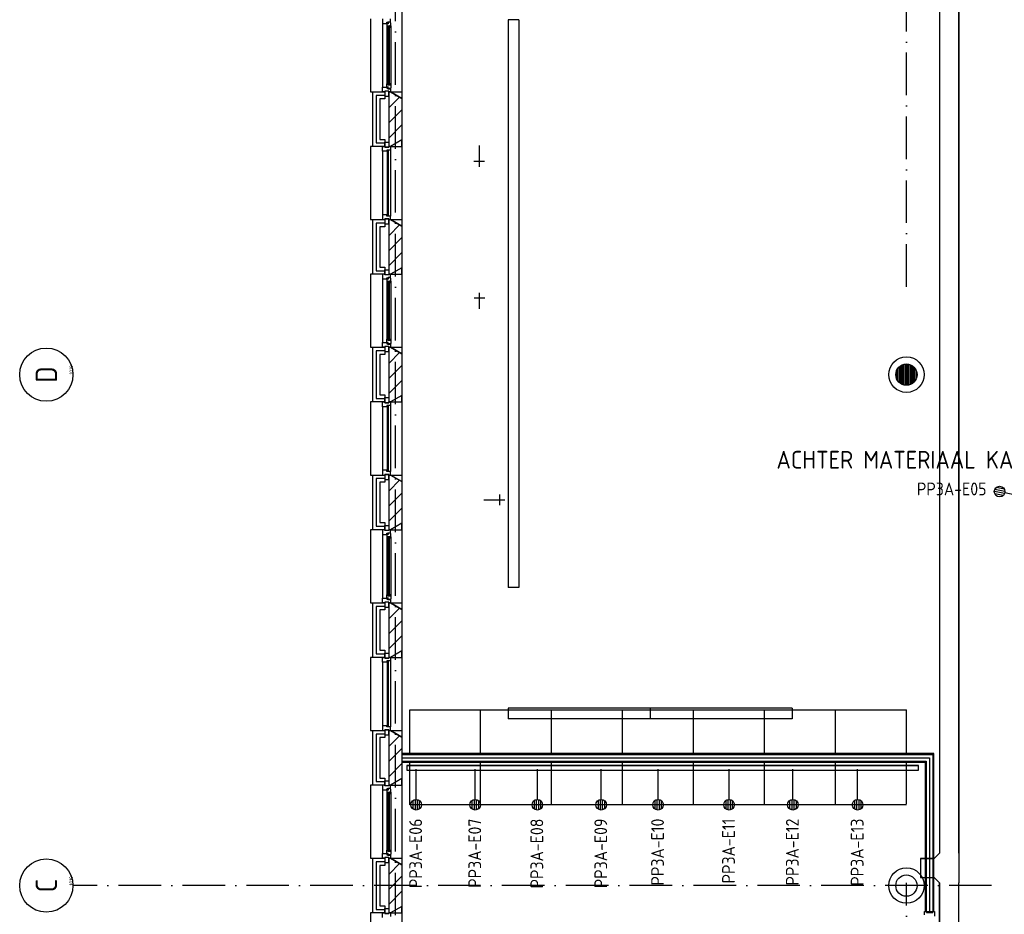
# Model space of a CAD drawing. Header units: millimetres. Extents: x 90707 to 450385, y -1262 to 949019.
# Tile 3 of 60: x 118451 to 132325, y 19603 to 32210. Entities that reach past the tile are written whole.
import ezdxf
from ezdxf.enums import TextEntityAlignment as Align

# ---------------------------------------------------------------- set-up
doc = ezdxf.new("R2010")
doc.units = ezdxf.units.MM
doc.header["$LTSCALE"] = 100
doc.linetypes.add('B-SL0', pattern=[100000000.0, 0, -100000000.0])
doc.linetypes.add('DASHDOT', pattern=[9, 6, -1.5, 0, -1.5])
doc.layers.get('0').update_dxf_attribs({"linetype": 'CONTINUOUS'})
for name, color, linetype in [('AL$7----_STRAMIEN', 1, 'DASHDOT'), ('AL$8----_HULPKOLOM', 2, 'CONTINUOUS'), ('AL$8----_HULPLIJNEN', 2, 'CONTINUOUS'), ('AL21----_BUITENWAND', 4, 'CONTINUOUS'), ('AL21K---_ISOLATIE', 1, 'CONTINUOUS'), ('AL22----_BINNENWAND', 7, 'CONTINUOUS'), ('AL28----_KONSTRUKTIE', 3, 'CONTINUOUS'), ('AL31----_BUITENKOZ', 7, 'CONTINUOUS'), ('AL32----_BINNENKOZ', 7, 'CONTINUOUS'), ('AL74----_INRSANITAIR', 7, 'CONTINUOUS'), ('ALL-----_REFLIJNEN', 8, 'CONTINUOUS'), ('ALN-----_BLOCKNAAM', 2, 'CONTINUOUS'), ('ALXAA---_GEWBETON', 12, 'CONTINUOUS'), ('ALXAB---_PREFABBETON', 1, 'CONTINUOUS'), ('EA61303-_ARCEER', 1, 'CONTINUOUS'), ('EB6441--_ATTRIB', 2, 'CONTINUOUS'), ('EL61303-_WANDGOOT', 3, 'CONTINUOUS'), ('EL6441--_DATACOM', 3, 'CONTINUOUS'), ('KABELGOOT', 8, 'CONTINUOUS'), ('TEKST25', 10, 'CONTINUOUS'), ('VOLGNUMMER', 7, 'CONTINUOUS'), ('WANDGOOTDATA', 3, 'CONTINUOUS')]:
    doc.layers.add(name, color=color, linetype=linetype)
doc.styles.add('1_8', font='ISO', dxfattribs={"height": 1.8})
doc.styles.add('2_0', font='iso', dxfattribs={"height": 200})
doc.styles.get("Standard").update_dxf_attribs({"font": 'iso.shx'})

# ---------------------------------------------------------------- blocks, each defined once
blk = doc.blocks.new('ES4X2')
for p, q in [((-0.45, 1.4), (-0.45, 2.6)), ((-0.15, 1.27), (-0.15, 2.73)), ((0.15, 1.27), (0.15, 2.73)), ((0.45, 1.4), (0.45, 2.6)), ((0, 1.25), (0, -3))]:
    blk.add_line(p, q)
blk.add_circle((0, 2), 0.75)
at = {"style": '1_8', "flags": 8}
for tag, p in [('NUMMER', (1.25, 3.5)), ('CODE', (-1.25, 3.5))]:
    blk.add_attdef(tag, text='', height=1.8, rotation=90, dxfattribs=at).set_placement(p, align=Align.MIDDLE_LEFT)
blk.add_attdef('M_CODE', text='', height=1.8, dxfattribs=at).set_placement((0, 0), align=Align.MIDDLE_CENTER)
blk = doc.blocks.new('EH100000')
at = {"linetype": 'ByBlock'}
for p, q in [((1, 0.5), (0, 0.5)), ((1, 0.5, 1), (0, 0.5, 1)), ((0, -0.5, 1), (1, -0.5, 1)), ((1, -0.5), (0, -0.5))]:
    blk.add_line(p, q, dxfattribs=at)
at = {"linetype": 'ByBlock', "invisible_edges": 15}
for points in [[(1, -0.5), (0, -0.5), (0, 0.5), (1, 0.5)], [(0, 0.5), (1, 0.5), (1, 0.5, 1), (0, 0.5, 1)], [(0, -0.5, 1), (1, -0.5, 1), (1, -0.5), (0, -0.5)]]:
    blk.add_3dface(points, dxfattribs=at)
at = {"linetype": 'ByBlock', "style": '2_0', "flags": 8}
blk.add_attdef('FUNCTIE', text='', height=0.5, dxfattribs=at).set_placement((0.5, 0), align=Align.MIDDLE)
at = {"linetype": 'ByBlock', "flags": 9}
blk.add_attdef('SCHOT', text='', height=0.5, dxfattribs=at).set_placement((0.5, 0), align=Align.MIDDLE)
blk = doc.blocks.new('EH100005')
blk.add_lwpolyline([(-1, -0.5), (0, -0.5), (0, 0.5), (-1, 0.5)])
at = {"style": '2_0', "flags": 9}
blk.add_attdef('HULPSTUK', text='', height=0.5, dxfattribs=at).set_placement((0, 0), align=Align.MIDDLE)
blk = doc.blocks.new('WANDGOOTBEGGRBALLES')
at = {"layer": 'EA61303-_ARCEER'}
h = blk.add_hatch(dxfattribs=at)
h.set_pattern_fill('LINE,N', color=256, scale=20, angle=225, style=0)
h.set_pattern_definition([(225, (40401, 21475.83), (44.9013, -44.9013), [])])
edge = h.paths.add_edge_path()
edge.add_line((40401, 21508), (33201, 21508))
edge = h.paths.add_edge_path()
edge.add_line((33201, 21508), (33201, 21443))
edge = h.paths.add_edge_path()
edge.add_line((33201, 21443), (40401, 21443))
edge = h.paths.add_edge_path()
edge.add_line((40401, 21443), (40401, 21508))
at = {"layer": 'EL61303-_WANDGOOT', "yscale": 65, "zscale": 119.9999999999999, "rotation": 180}
for name, p, xscale in [('EH100000', (40401, 21476, 1500), 7200), ('EH100005', (33201, 21476, 1500), 119.9999999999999)]:
    blk.add_blockref(name, p, dxfattribs=dict(at, xscale=xscale))
at = {"layer": 'EL61303-_WANDGOOT', "xscale": 119.9999999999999, "yscale": 65, "zscale": 119.9999999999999}
blk.add_blockref('EH100005', (40410, 21476, 1500), dxfattribs=at)
blk = doc.blocks.new('1010')
at = {"layer": 'AL$7----_STRAMIEN', "color": 7, "linetype": 'Continuous'}
blk.add_circle((0, 750), 750, dxfattribs=at)
at = {"layer": 'AL$7----_STRAMIEN', "color": 3, "linetype": 'Continuous'}
blk.add_attdef('STR-NAAM', text='', height=600, rotation=360, dxfattribs=at).set_placement((0, 750), align=Align.MIDDLE)
at = {"layer": 'ALN-----_BLOCKNAAM', "linetype": 'Continuous'}
blk.add_text('1010', height=100, dxfattribs=at).set_placement((0, 0))
blk = doc.blocks.new('KG3FFF')
at = {"linetype": 'B-SL0'}
for p, q in [((-210, 135), (-210, -135)), ((210, -135), (210, 135)), ((-135, -210), (135, -210))]:
    blk.add_line(p, q, dxfattribs=at)
at = {"linetype": 'ByBlock'}
for points in [[(-210, 135), (0, 135), (0, 135), (210, 135)], [(-135, -210), (-135, -210), (-210, -135), (-210, -135)], [(210, -135), (210, -135), (135, -210), (135, -210)]]:
    blk.add_lwpolyline(points, dxfattribs=at)
at = {"flags": 3}
blk.add_attdef('HULPSTUK', (0, 0), '', height=1, rotation=90, dxfattribs=at)
blk = doc.blocks.new('A$Cca306792')
at = {"layer": 'AL$7----_STRAMIEN', "color": 1}
blk.add_line((41028, 21270), (28083, 21270), dxfattribs=at)
for points in [[(32628, 5550), (32628, 78659)], [(39828, 29707), (39828, 78659)], [(39828, 5686), (39828, 21310)]]:
    blk.add_lwpolyline(points, dxfattribs=at)
at = {"layer": 'AL$8----_HULPKOLOM', "color": 8}
for centre in [(39828, 28470), (39828, 21270)]:
    blk.add_circle(centre, 250, dxfattribs=at)
at = {"layer": 'AL$8----_HULPLIJNEN', "color": 8}
for p, q in [((32558, 32455), (32718, 32455)), ((32718, 32362), (32558, 32455)), ((32718, 32455), (32718, 32362)), ((32718, 31777), (32558, 31685)), ((32718, 31685), (32718, 31777)), ((32558, 31685), (32718, 31685)), ((32558, 30655), (32718, 30655)), ((32718, 30562), (32558, 30655)), ((32718, 30655), (32718, 30562)), ((32718, 29977), (32558, 29885)), ((32718, 29885), (32718, 29977)), ((32558, 29885), (32718, 29885)), ((32558, 28855), (32718, 28855)), ((32718, 28762), (32558, 28855)), ((32718, 28855), (32718, 28762)), ((32718, 28177), (32558, 28085)), ((32718, 28085), (32718, 28177)), ((32558, 28085), (32718, 28085)), ((32558, 27055), (32718, 27055)), ((32718, 26962), (32558, 27055)), ((32718, 27055), (32718, 26962)), ((32718, 26377), (32558, 26285)), ((32718, 26285), (32718, 26377)), ((32558, 26285), (32718, 26285)), ((32558, 25255), (32718, 25255)), ((32718, 25162), (32558, 25255)), ((32718, 25255), (32718, 25162)), ((32718, 24577), (32558, 24485)), ((32718, 24485), (32718, 24577)), ((32558, 24485), (32718, 24485)), ((32558, 23455), (32718, 23455)), ((32718, 23362), (32558, 23455)), ((32718, 23455), (32718, 23362)), ((32718, 22777), (32558, 22685)), ((32718, 22685), (32718, 22777)), ((32558, 22685), (32718, 22685)), ((32558, 21655), (32718, 21655)), ((32718, 21562), (32558, 21655)), ((32718, 21655), (32718, 21562)), ((32718, 20977), (32558, 20885)), ((32718, 20885), (32718, 20977)), ((32558, 20885), (32718, 20885))]:
    blk.add_line(p, q, dxfattribs=at)
for points in [[(32828, 23145), (32828, 23745), (39828, 23745)], [(33828, 23145), (33828, 23745)], [(34828, 23145), (34828, 23745)], [(35828, 23145), (35828, 23745)], [(36828, 23145), (36828, 23745)], [(37828, 23145), (37828, 23745)], [(38828, 23145), (38828, 23745)], [(39828, 23145), (39828, 23745)], [(39828, 22407), (32828, 22407), (32828, 23023)], [(33828, 22423), (33828, 23023)], [(34828, 22423), (34828, 23023)], [(35828, 22423), (35828, 23023)], [(36828, 22423), (36828, 23023)], [(37828, 22423), (37828, 23023)], [(38828, 22423), (38828, 23023)], [(39828, 22423), (39828, 23023)]]:
    blk.add_lwpolyline(points, dxfattribs=at)
at = {"layer": 'AL21----_BUITENWAND', "color": 8}
for p, q in [((32308, 31685), (32308, 32455)), ((32308, 32455), (32477, 32455)), ((32477, 32355), (32408, 32355)), ((32408, 32355), (32408, 31785)), ((32477, 32455), (32477, 32355)), ((32408, 31785), (32477, 31785)), ((32477, 31785), (32477, 31685)), ((32477, 31685), (32308, 31685)), ((32308, 29885), (32308, 30655)), ((32308, 30655), (32477, 30655)), ((32477, 30555), (32408, 30555)), ((32408, 30555), (32408, 29985)), ((32477, 30655), (32477, 30555)), ((32408, 29985), (32477, 29985)), ((32477, 29985), (32477, 29885)), ((32477, 29885), (32308, 29885)), ((32308, 28085), (32308, 28855)), ((32308, 28855), (32477, 28855)), ((32477, 28755), (32408, 28755)), ((32408, 28755), (32408, 28185)), ((32477, 28855), (32477, 28755)), ((32408, 28185), (32477, 28185)), ((32477, 28185), (32477, 28085)), ((32477, 28085), (32308, 28085)), ((32308, 26285), (32308, 27055)), ((32308, 27055), (32477, 27055)), ((32477, 26955), (32408, 26955)), ((32408, 26955), (32408, 26385)), ((32477, 27055), (32477, 26955)), ((32408, 26385), (32477, 26385)), ((32477, 26385), (32477, 26285)), ((32477, 26285), (32308, 26285)), ((32308, 24485), (32308, 25255)), ((32308, 25255), (32477, 25255)), ((32477, 25255), (32477, 25155)), ((32477, 25155), (32408, 25155)), ((32408, 25155), (32408, 24585)), ((32408, 24585), (32477, 24585)), ((32477, 24585), (32477, 24485)), ((32477, 24485), (32308, 24485)), ((32308, 22685), (32308, 23455)), ((32308, 23455), (32477, 23455)), ((32477, 23455), (32477, 23355)), ((32477, 23355), (32408, 23355)), ((32408, 23355), (32408, 22785)), ((32408, 22785), (32477, 22785)), ((32477, 22785), (32477, 22685)), ((32477, 22685), (32308, 22685)), ((32308, 20885), (32308, 21655)), ((32308, 21655), (32477, 21655)), ((32477, 21655), (32477, 21555)), ((32477, 21555), (32408, 21555)), ((32408, 21555), (32408, 20985)), ((32408, 20985), (32477, 20985)), ((32477, 20985), (32477, 20885)), ((32477, 20885), (32308, 20885))]:
    blk.add_line(p, q, dxfattribs=at)
at = {"layer": 'AL21K---_ISOLATIE', "color": 8, "linetype": 'Continuous'}
for p, q in [((32538, 31785), (32538, 32355)), ((32538, 29985), (32538, 30555)), ((32538, 28185), (32538, 28755)), ((32538, 26385), (32538, 26955)), ((32538, 24585), (32538, 25155)), ((32538, 22785), (32538, 23355)), ((32538, 20985), (32538, 21555))]:
    blk.add_line(p, q, dxfattribs=at)
at = {"layer": 'AL22----_BINNENWAND', "color": 8}
for p, q in [((40216, 23132), (32718, 23132)), ((32718, 23132), (32718, 23007)), ((40216, 20906), (40216, 23132)), ((32718, 23007), (40091, 23007)), ((40091, 23007), (40091, 20906)), ((40091, 20906), (40216, 20906))]:
    blk.add_line(p, q, dxfattribs=at)
at = {"layer": 'AL22----_BINNENWAND', "color": 8, "linetype": 'Continuous'}
for p, q in [((32718, 23117), (40201, 23117)), ((40201, 23117), (40201, 20906)), ((32718, 23022), (40106, 23022)), ((40106, 23022), (40106, 20906))]:
    blk.add_line(p, q, dxfattribs=at)
at = {"layer": 'AL28----_KONSTRUKTIE', "color": 8}
for p, q in [((32538, 32455), (32558, 32455)), ((32538, 31685), (32538, 32455)), ((32558, 32455), (32718, 32362)), ((32718, 32362), (32718, 31777)), ((32718, 31777), (32558, 31685)), ((32558, 31685), (32538, 31685)), ((32538, 30655), (32558, 30655)), ((32538, 29885), (32538, 30655)), ((32558, 30655), (32718, 30562)), ((32718, 30562), (32718, 29977)), ((32718, 29977), (32558, 29885)), ((32558, 29885), (32538, 29885)), ((32538, 28855), (32558, 28855)), ((32538, 28085), (32538, 28855)), ((32558, 28855), (32718, 28762)), ((32718, 28762), (32718, 28177)), ((32718, 28177), (32558, 28085)), ((32558, 28085), (32538, 28085)), ((32538, 27055), (32558, 27055)), ((32538, 26285), (32538, 27055)), ((32558, 27055), (32718, 26962)), ((32718, 26962), (32718, 26377)), ((32718, 26377), (32558, 26285)), ((32558, 26285), (32538, 26285)), ((32538, 25255), (32558, 25255)), ((32538, 24485), (32538, 25255)), ((32558, 25255), (32718, 25162)), ((32718, 25162), (32718, 24577)), ((32718, 24577), (32558, 24485)), ((32558, 24485), (32538, 24485)), ((32538, 23455), (32558, 23455)), ((32538, 22685), (32538, 23455)), ((32558, 23455), (32718, 23362)), ((32718, 23362), (32718, 22777)), ((32718, 22777), (32558, 22685)), ((32558, 22685), (32538, 22685)), ((32538, 21655), (32558, 21655)), ((32538, 20885), (32538, 21655)), ((32558, 21655), (32718, 21562)), ((32718, 21562), (32718, 20977)), ((32718, 20977), (32558, 20885)), ((32558, 20885), (32538, 20885))]:
    blk.add_line(p, q, dxfattribs=at)
for centre in [(39828, 28470), (39828, 21270)]:
    blk.add_circle(centre, 150, dxfattribs=at)
at = {"layer": 'AL31----_BUITENKOZ', "color": 8}
for p, q in [((32718, 33577), (32718, 32362)), ((32278, 33485), (32278, 32455)), ((32557, 33437), (32527, 33437)), ((32527, 33437), (32527, 33415)), ((32557, 33430), (32557, 33437)), ((34218, 33470), (34218, 25470)), ((34368, 33470), (34218, 33470)), ((34368, 33470), (34368, 25470)), ((32444, 33418), (32444, 32522)), ((32522, 33423), (32507, 33423)), ((32507, 33423), (32507, 33418)), ((32507, 33418), (32507, 33371)), ((32507, 33371), (32507, 32569)), ((32507, 33371), (32520, 33368)), ((32520, 33368), (32520, 33385)), ((32520, 33385), (32561, 33385)), ((32522, 33415), (32522, 33423)), ((32527, 33415), (32522, 33415)), ((32559, 33385), (32545, 33385)), ((32545, 33385), (32545, 33368)), ((32545, 33368), (32559, 33368)), ((32561, 33428), (32557, 33430)), ((32559, 33368), (32559, 33385)), ((32561, 33385), (32561, 33428)), ((32561, 33385), (32561, 32554)), ((32507, 32569), (32520, 32571)), ((32507, 32522), (32507, 32569)), ((32507, 32516), (32507, 32522)), ((32522, 32516), (32507, 32516)), ((32520, 32571), (32520, 32554)), ((32520, 32554), (32561, 32554)), ((32527, 32524), (32522, 32524)), ((32522, 32524), (32522, 32516)), ((32527, 32502), (32527, 32524)), ((32557, 32502), (32527, 32502)), ((32545, 32554), (32545, 32571)), ((32545, 32571), (32559, 32571)), ((32559, 32554), (32545, 32554)), ((32561, 32511), (32557, 32509)), ((32557, 32509), (32557, 32502)), ((32559, 32571), (32559, 32554)), ((32561, 32554), (32561, 32511)), ((32278, 32455), (32308, 32455)), ((32533, 32465), (32477, 32465)), ((32477, 32465), (32477, 32394)), ((32477, 32394), (32533, 32394)), ((32533, 32394), (32533, 32465)), ((32718, 31777), (32718, 30562)), ((32308, 31685), (32278, 31685)), ((32278, 31685), (32278, 30655)), ((32477, 31675), (32477, 31746)), ((32477, 31746), (32533, 31746)), ((32533, 31675), (32477, 31675)), ((32533, 31746), (32533, 31675)), ((32558, 31635), (32558, 30705)), ((32444, 31618), (32444, 30722)), ((32533, 30665), (32477, 30665)), ((32477, 30665), (32477, 30594)), ((32533, 30594), (32533, 30665)), ((32278, 30655), (32308, 30655)), ((32477, 30594), (32533, 30594)), ((32718, 29977), (32718, 28762)), ((32308, 29885), (32278, 29885)), ((32278, 29885), (32278, 28855)), ((32477, 29875), (32477, 29946)), ((32477, 29946), (32533, 29946)), ((32533, 29875), (32477, 29875)), ((32557, 29837), (32527, 29837)), ((32527, 29837), (32527, 29815)), ((32533, 29946), (32533, 29875)), ((32557, 29830), (32557, 29837)), ((32561, 29828), (32557, 29830)), ((32444, 29818), (32444, 28922)), ((32522, 29823), (32507, 29823)), ((32507, 29823), (32507, 29818)), ((32507, 29818), (32507, 29771)), ((32507, 29771), (32507, 28969)), ((32507, 29771), (32520, 29768)), ((32520, 29768), (32520, 29785)), ((32520, 29785), (32561, 29785)), ((32522, 29815), (32522, 29823)), ((32527, 29815), (32522, 29815)), ((32559, 29785), (32545, 29785)), ((32545, 29785), (32545, 29768)), ((32545, 29768), (32559, 29768)), ((32559, 29768), (32559, 29785)), ((32561, 29785), (32561, 29828)), ((32561, 29785), (32561, 28954)), ((32533, 28865), (32477, 28865)), ((32477, 28865), (32477, 28794)), ((32507, 28969), (32520, 28971)), ((32507, 28922), (32507, 28969)), ((32507, 28916), (32507, 28922)), ((32522, 28916), (32507, 28916)), ((32520, 28971), (32520, 28954)), ((32520, 28954), (32561, 28954)), ((32527, 28924), (32522, 28924)), ((32522, 28924), (32522, 28916)), ((32527, 28902), (32527, 28924)), ((32557, 28902), (32527, 28902)), ((32533, 28794), (32533, 28865)), ((32545, 28954), (32545, 28971)), ((32545, 28971), (32559, 28971)), ((32559, 28954), (32545, 28954)), ((32561, 28911), (32557, 28909)), ((32557, 28909), (32557, 28902)), ((32559, 28971), (32559, 28954)), ((32561, 28954), (32561, 28911)), ((32278, 28855), (32308, 28855)), ((32477, 28794), (32533, 28794)), ((32718, 28177), (32718, 26962)), ((32308, 28085), (32278, 28085)), ((32278, 28085), (32278, 27055)), ((32477, 28075), (32477, 28146)), ((32477, 28146), (32533, 28146)), ((32533, 28075), (32477, 28075)), ((32533, 28146), (32533, 28075)), ((32558, 28035), (32558, 27105)), ((32444, 28018), (32444, 27122)), ((32533, 27065), (32477, 27065)), ((32477, 27065), (32477, 26994)), ((32533, 26994), (32533, 27065)), ((32278, 27055), (32308, 27055)), ((32477, 26994), (32533, 26994)), ((32718, 26377), (32718, 25162)), ((32308, 26285), (32278, 26285)), ((32278, 26285), (32278, 25255)), ((32477, 26275), (32477, 26346)), ((32477, 26346), (32533, 26346)), ((32533, 26275), (32477, 26275)), ((32522, 26223), (32507, 26223)), ((32507, 26223), (32507, 26218)), ((32522, 26215), (32522, 26223)), ((32557, 26237), (32527, 26237)), ((32527, 26237), (32527, 26215)), ((32533, 26346), (32533, 26275)), ((32557, 26230), (32557, 26237)), ((32561, 26228), (32557, 26230)), ((32561, 26185), (32561, 26228)), ((32444, 26218), (32444, 25322)), ((32507, 26218), (32507, 26171)), ((32507, 26171), (32507, 25369)), ((32507, 26171), (32520, 26168)), ((32520, 26168), (32520, 26185)), ((32520, 26185), (32561, 26185)), ((32527, 26215), (32522, 26215)), ((32559, 26185), (32545, 26185)), ((32545, 26185), (32545, 26168)), ((32545, 26168), (32559, 26168)), ((32559, 26168), (32559, 26185)), ((32561, 26185), (32561, 25354)), ((34368, 25470), (34218, 25470)), ((32278, 25255), (32308, 25255)), ((32533, 25265), (32477, 25265)), ((32477, 25265), (32477, 25194)), ((32507, 25369), (32520, 25371)), ((32507, 25322), (32507, 25369)), ((32507, 25316), (32507, 25322)), ((32522, 25316), (32507, 25316)), ((32520, 25371), (32520, 25354)), ((32520, 25354), (32561, 25354)), ((32527, 25324), (32522, 25324)), ((32522, 25324), (32522, 25316)), ((32527, 25302), (32527, 25324)), ((32557, 25302), (32527, 25302)), ((32533, 25194), (32533, 25265)), ((32545, 25354), (32545, 25371)), ((32545, 25371), (32559, 25371)), ((32559, 25354), (32545, 25354)), ((32561, 25311), (32557, 25309)), ((32557, 25309), (32557, 25302)), ((32559, 25371), (32559, 25354)), ((32561, 25354), (32561, 25311)), ((32477, 25194), (32533, 25194)), ((32718, 24577), (32718, 23362)), ((32308, 24485), (32278, 24485)), ((32278, 24485), (32278, 23455)), ((32477, 24475), (32477, 24546)), ((32477, 24546), (32533, 24546)), ((32533, 24475), (32477, 24475)), ((32533, 24546), (32533, 24475)), ((32558, 24435), (32558, 23505)), ((32444, 24418), (32444, 23522)), ((38218, 23770), (34218, 23770)), ((34218, 23770), (34218, 23620)), ((36218, 23770), (36218, 23620)), ((38218, 23770), (38218, 23620)), ((38218, 23620), (34218, 23620)), ((32278, 23455), (32308, 23455)), ((32533, 23465), (32477, 23465)), ((32477, 23465), (32477, 23394)), ((32533, 23394), (32533, 23465)), ((32477, 23394), (32533, 23394)), ((32718, 22777), (32718, 21562)), ((32308, 22685), (32278, 22685)), ((32278, 22685), (32278, 21655)), ((32444, 22618), (32444, 21722)), ((32477, 22675), (32477, 22746)), ((32477, 22746), (32533, 22746)), ((32533, 22675), (32477, 22675)), ((32522, 22623), (32507, 22623)), ((32507, 22623), (32507, 22618)), ((32507, 22618), (32507, 22571)), ((32522, 22615), (32522, 22623)), ((32557, 22637), (32527, 22637)), ((32527, 22637), (32527, 22615)), ((32533, 22746), (32533, 22675)), ((32557, 22630), (32557, 22637)), ((32561, 22628), (32557, 22630)), ((32561, 22585), (32561, 22628)), ((32507, 22571), (32507, 21769)), ((32507, 22571), (32520, 22568)), ((32520, 22568), (32520, 22585)), ((32520, 22585), (32561, 22585)), ((32527, 22615), (32522, 22615)), ((32559, 22585), (32545, 22585)), ((32545, 22585), (32545, 22568)), ((32545, 22568), (32559, 22568)), ((32559, 22568), (32559, 22585)), ((32561, 22585), (32561, 21754)), ((32278, 21655), (32308, 21655)), ((32533, 21665), (32477, 21665)), ((32477, 21665), (32477, 21594)), ((32507, 21769), (32520, 21771)), ((32507, 21722), (32507, 21769)), ((32507, 21716), (32507, 21722)), ((32522, 21716), (32507, 21716)), ((32520, 21771), (32520, 21754)), ((32520, 21754), (32561, 21754)), ((32527, 21724), (32522, 21724)), ((32522, 21724), (32522, 21716)), ((32527, 21702), (32527, 21724)), ((32557, 21702), (32527, 21702)), ((32533, 21594), (32533, 21665)), ((32545, 21754), (32545, 21771)), ((32545, 21771), (32559, 21771)), ((32559, 21754), (32545, 21754)), ((32561, 21711), (32557, 21709)), ((32557, 21709), (32557, 21702)), ((32559, 21771), (32559, 21754)), ((32561, 21754), (32561, 21711)), ((32477, 21594), (32533, 21594)), ((32718, 20977), (32718, 19762)), ((32308, 20885), (32278, 20885)), ((32278, 20885), (32278, 19855)), ((32477, 20875), (32477, 20946)), ((32477, 20946), (32533, 20946)), ((32533, 20875), (32477, 20875)), ((32533, 20946), (32533, 20875))]:
    blk.add_line(p, q, dxfattribs=at)
at = {"layer": 'AL31----_BUITENKOZ', "color": 8, "linetype": 'Continuous'}
for p, q in [((32543, 33383), (32522, 33383)), ((32522, 33383), (32522, 32556)), ((32543, 32556), (32543, 33383)), ((32522, 32556), (32543, 32556)), ((32444, 31618), (32444, 31685)), ((32444, 31685), (32477, 31685)), ((32477, 31685), (32477, 31675)), ((32477, 31675), (32533, 31675)), ((32558, 31635), (32507, 31635)), ((32507, 31635), (32507, 31618)), ((32533, 31675), (32533, 31685)), ((32533, 31685), (32533, 31685)), ((32533, 31685), (32558, 31685)), ((32558, 31685), (32558, 31635)), ((32558, 31635), (32558, 31635)), ((32507, 31618), (32444, 31618)), ((32444, 31618), (32444, 31618)), ((32444, 31618), (32444, 31618)), ((32444, 31618), (32444, 31618)), ((32444, 31618), (32444, 31618)), ((32532, 31630), (32511, 31630)), ((32511, 31630), (32511, 30710)), ((32532, 30710), (32532, 31630)), ((32507, 30722), (32444, 30722)), ((32444, 30722), (32444, 30722)), ((32444, 30722), (32444, 30722)), ((32444, 30722), (32444, 30722)), ((32444, 30722), (32444, 30722)), ((32444, 30722), (32444, 30655)), ((32477, 30655), (32477, 30665)), ((32477, 30665), (32533, 30665)), ((32507, 30705), (32507, 30722)), ((32558, 30705), (32507, 30705)), ((32511, 30710), (32532, 30710)), ((32533, 30665), (32533, 30655)), ((32558, 30705), (32558, 30705)), ((32558, 30655), (32558, 30705)), ((32444, 30655), (32477, 30655)), ((32533, 30655), (32533, 30655)), ((32533, 30655), (32558, 30655)), ((32543, 29783), (32522, 29783)), ((32522, 29783), (32522, 28956)), ((32543, 28956), (32543, 29783)), ((32522, 28956), (32543, 28956)), ((32444, 28018), (32444, 28085)), ((32444, 28085), (32477, 28085)), ((32477, 28085), (32477, 28075)), ((32477, 28075), (32533, 28075)), ((32558, 28035), (32507, 28035)), ((32507, 28035), (32507, 28018)), ((32532, 28030), (32511, 28030)), ((32511, 28030), (32511, 27110)), ((32532, 27110), (32532, 28030)), ((32533, 28075), (32533, 28085)), ((32533, 28085), (32533, 28085)), ((32533, 28085), (32558, 28085)), ((32558, 28085), (32558, 28035)), ((32558, 28035), (32558, 28035)), ((32507, 28018), (32444, 28018)), ((32444, 28018), (32444, 28018)), ((32444, 28018), (32444, 28018)), ((32444, 28018), (32444, 28018)), ((32444, 28018), (32444, 28018)), ((32507, 27122), (32444, 27122)), ((32444, 27122), (32444, 27122)), ((32444, 27122), (32444, 27122)), ((32444, 27122), (32444, 27122)), ((32444, 27122), (32444, 27122)), ((32444, 27122), (32444, 27055)), ((32477, 27055), (32477, 27065)), ((32477, 27065), (32533, 27065)), ((32507, 27105), (32507, 27122)), ((32558, 27105), (32507, 27105)), ((32511, 27110), (32532, 27110)), ((32533, 27065), (32533, 27055)), ((32558, 27105), (32558, 27105)), ((32558, 27055), (32558, 27105)), ((32444, 27055), (32477, 27055)), ((32533, 27055), (32533, 27055)), ((32533, 27055), (32558, 27055)), ((32543, 26183), (32522, 26183)), ((32522, 26183), (32522, 25356)), ((32543, 25356), (32543, 26183)), ((32522, 25356), (32543, 25356)), ((32444, 24418), (32444, 24485)), ((32444, 24485), (32477, 24485)), ((32477, 24485), (32477, 24475)), ((32477, 24475), (32533, 24475)), ((32558, 24435), (32507, 24435)), ((32507, 24435), (32507, 24418)), ((32532, 24430), (32511, 24430)), ((32511, 24430), (32511, 23510)), ((32532, 23510), (32532, 24430)), ((32533, 24475), (32533, 24485)), ((32533, 24485), (32533, 24485)), ((32533, 24485), (32558, 24485)), ((32558, 24485), (32558, 24435)), ((32558, 24435), (32558, 24435)), ((32507, 24418), (32444, 24418)), ((32444, 24418), (32444, 24418)), ((32444, 24418), (32444, 24418)), ((32444, 24418), (32444, 24418)), ((32444, 24418), (32444, 24418)), ((32507, 23522), (32444, 23522)), ((32444, 23522), (32444, 23522)), ((32444, 23522), (32444, 23522)), ((32444, 23522), (32444, 23522)), ((32444, 23522), (32444, 23522)), ((32444, 23522), (32444, 23455)), ((32444, 23455), (32477, 23455)), ((32477, 23455), (32477, 23465)), ((32477, 23465), (32533, 23465)), ((32507, 23505), (32507, 23522)), ((32558, 23505), (32507, 23505)), ((32511, 23510), (32532, 23510)), ((32533, 23465), (32533, 23455)), ((32533, 23455), (32533, 23455)), ((32533, 23455), (32558, 23455)), ((32558, 23505), (32558, 23505)), ((32558, 23455), (32558, 23505)), ((32543, 22583), (32522, 22583)), ((32522, 22583), (32522, 21756)), ((32543, 21756), (32543, 22583)), ((32522, 21756), (32543, 21756)), ((32444, 20818), (32444, 20885)), ((32444, 20885), (32477, 20885)), ((32477, 20885), (32477, 20875)), ((32477, 20875), (32533, 20875)), ((32533, 20875), (32533, 20885)), ((32533, 20885), (32533, 20885)), ((32533, 20885), (32558, 20885)), ((32558, 20885), (32558, 20835))]:
    blk.add_line(p, q, dxfattribs=at)
at = {"layer": 'AL32----_BINNENKOZ', "color": 8}
for p, q in [((32444, 33485), (32444, 33418)), ((32522, 33435), (32522, 33441)), ((32522, 33441), (32558, 33441)), ((32558, 33441), (32558, 33485)), ((32444, 33418), (32507, 33418)), ((32507, 33418), (32507, 33435)), ((32507, 33435), (32522, 33435)), ((32444, 32455), (32444, 32522)), ((32444, 32522), (32507, 32522)), ((32507, 32522), (32507, 32505)), ((32507, 32505), (32522, 32505)), ((32522, 32505), (32522, 32499)), ((32522, 32499), (32558, 32499)), ((32558, 32499), (32558, 32455)), ((32477, 32455), (32444, 32455)), ((32533, 32465), (32477, 32465)), ((32477, 32465), (32477, 32455)), ((32533, 32455), (32533, 32465)), ((32558, 32455), (32533, 32455)), ((32477, 29885), (32444, 29885)), ((32444, 29885), (32444, 29818)), ((32477, 29875), (32477, 29885)), ((32533, 29875), (32477, 29875)), ((32507, 29818), (32507, 29835)), ((32507, 29835), (32522, 29835)), ((32522, 29835), (32522, 29841)), ((32522, 29841), (32558, 29841)), ((32558, 29885), (32533, 29885)), ((32533, 29885), (32533, 29875)), ((32558, 29841), (32558, 29885)), ((32444, 29818), (32507, 29818)), ((32444, 28855), (32444, 28922)), ((32444, 28922), (32507, 28922)), ((32533, 28865), (32477, 28865)), ((32477, 28865), (32477, 28855)), ((32507, 28922), (32507, 28905)), ((32507, 28905), (32522, 28905)), ((32522, 28905), (32522, 28899)), ((32522, 28899), (32558, 28899)), ((32533, 28855), (32533, 28865)), ((32558, 28899), (32558, 28855)), ((32477, 28855), (32444, 28855)), ((32558, 28855), (32533, 28855)), ((32477, 26285), (32444, 26285)), ((32444, 26285), (32444, 26218)), ((32477, 26275), (32477, 26285)), ((32533, 26275), (32477, 26275)), ((32507, 26218), (32507, 26235)), ((32507, 26235), (32522, 26235)), ((32522, 26235), (32522, 26241)), ((32522, 26241), (32558, 26241)), ((32558, 26285), (32533, 26285)), ((32533, 26285), (32533, 26275)), ((32558, 26241), (32558, 26285)), ((32444, 26218), (32507, 26218)), ((32444, 25255), (32444, 25322)), ((32444, 25322), (32507, 25322)), ((32477, 25255), (32444, 25255)), ((32533, 25265), (32477, 25265)), ((32477, 25265), (32477, 25255)), ((32507, 25322), (32507, 25305)), ((32507, 25305), (32522, 25305)), ((32522, 25305), (32522, 25299)), ((32522, 25299), (32558, 25299)), ((32533, 25255), (32533, 25265)), ((32558, 25255), (32533, 25255)), ((32558, 25299), (32558, 25255)), ((32477, 22685), (32444, 22685)), ((32444, 22685), (32444, 22618)), ((32444, 22618), (32507, 22618)), ((32477, 22675), (32477, 22685)), ((32533, 22675), (32477, 22675)), ((32507, 22618), (32507, 22635)), ((32507, 22635), (32522, 22635)), ((32522, 22635), (32522, 22641)), ((32522, 22641), (32558, 22641)), ((32558, 22685), (32533, 22685)), ((32533, 22685), (32533, 22675)), ((32558, 22641), (32558, 22685)), ((32444, 21655), (32444, 21722)), ((32444, 21722), (32507, 21722)), ((32477, 21655), (32444, 21655)), ((32533, 21665), (32477, 21665)), ((32477, 21665), (32477, 21655)), ((32507, 21722), (32507, 21705)), ((32507, 21705), (32522, 21705)), ((32522, 21705), (32522, 21699)), ((32522, 21699), (32558, 21699)), ((32533, 21655), (32533, 21665)), ((32558, 21655), (32533, 21655)), ((32558, 21699), (32558, 21655)), ((40084, 20906), (40109, 20906)), ((40084, 20856), (40084, 20906)), ((40109, 20906), (40109, 20890)), ((40109, 20890), (40201, 20890)), ((40201, 20890), (40201, 20906)), ((40201, 20906), (40223, 20906)), ((40223, 20906), (40223, 20839))]:
    blk.add_line(p, q, dxfattribs=at)
at = {"layer": 'AL74----_INRSANITAIR', "color": 2, "linetype": 'Continuous'}
for points in [[(33806, 31698), (33806, 31398)], [(33881, 31473), (33731, 31473)], [(33738, 29554), (33888, 29554)], [(33813, 29396), (33813, 29621)], [(34096, 26779), (34096, 26629)], [(33871, 26704), (34171, 26704)]]:
    blk.add_lwpolyline(points, dxfattribs=at)
at = {"layer": 'ALL-----_REFLIJNEN', "color": 8, "linetype": 'Continuous'}
for p, q in [((32477, 32405), (32358, 32405)), ((32358, 32405), (32358, 31735)), ((32358, 31735), (32477, 31735)), ((32477, 30605), (32358, 30605)), ((32358, 30605), (32358, 29935)), ((32358, 29935), (32477, 29935)), ((32477, 28805), (32358, 28805)), ((32358, 28805), (32358, 28135)), ((32358, 28135), (32477, 28135)), ((32477, 27005), (32358, 27005)), ((32358, 27005), (32358, 26335)), ((32358, 26335), (32477, 26335)), ((32477, 25205), (32358, 25205)), ((32358, 25205), (32358, 24535)), ((32358, 24535), (32477, 24535)), ((32477, 23405), (32358, 23405)), ((32358, 23405), (32358, 22735)), ((32718, 23070), (40153, 23070)), ((40153, 23070), (40153, 20906)), ((32358, 22735), (32477, 22735)), ((32477, 21605), (32358, 21605)), ((32358, 21605), (32358, 20935)), ((32358, 20935), (32477, 20935))]:
    blk.add_line(p, q, dxfattribs=at)
at = {"layer": 'ALXAA---_GEWBETON', "color": 8}
for p, q in [((39728, 28358), (39728, 28581)), ((39748, 28343), (39748, 28596)), ((39768, 28332), (39768, 28607)), ((39788, 28325), (39788, 28614)), ((39808, 28321), (39808, 28618)), ((39828, 28320), (39828, 28620)), ((39848, 28321), (39848, 28618)), ((39868, 28325), (39868, 28614)), ((39888, 28332), (39888, 28607)), ((39908, 28343), (39908, 28596)), ((39928, 28358), (39928, 28581)), ((39688, 28416), (39688, 28523)), ((39708, 28380), (39708, 28560)), ((39948, 28380), (39948, 28560)), ((39968, 28416), (39968, 28523))]:
    blk.add_line(p, q, dxfattribs=at)
at = {"layer": 'ALXAB---_PREFABBETON', "color": 8}
for p, q in [((32538, 32446), (32547, 32455)), ((32538, 32233), (32686, 32381)), ((32538, 32021), (32718, 32201)), ((32538, 31809), (32718, 31989)), ((32538, 30646), (32547, 30655)), ((32538, 30433), (32686, 30581)), ((32538, 30221), (32718, 30401)), ((32538, 30009), (32718, 30189)), ((32538, 28846), (32547, 28855)), ((32538, 28633), (32686, 28781)), ((32538, 28421), (32718, 28601)), ((32538, 28209), (32718, 28389)), ((32538, 27046), (32547, 27055)), ((32538, 26833), (32686, 26981)), ((32538, 26621), (32718, 26801)), ((32538, 26409), (32718, 26589)), ((32538, 25246), (32547, 25255)), ((32538, 25033), (32686, 25181)), ((32538, 24821), (32718, 25001)), ((32538, 24609), (32718, 24789)), ((32538, 23446), (32547, 23455)), ((32538, 23233), (32686, 23381)), ((32538, 23021), (32718, 23201)), ((32538, 22809), (32718, 22989)), ((32538, 21646), (32547, 21655)), ((32538, 21433), (32686, 21581)), ((32538, 21221), (32718, 21401)), ((32538, 21009), (32718, 21189))]:
    blk.add_line(p, q, dxfattribs=at)
at = {"layer": 'AL$7----_STRAMIEN', "xscale": 0.5, "yscale": 0.5, "zscale": 0.5, "rotation": 90}
for p, values in [((28083, 28470), {'STR-NAAM': 'D'}), ((28083, 21270), {'STR-NAAM': 'C'})]:
    blk.add_blockref('1010', p, dxfattribs=at).add_auto_attribs(values)
at = {"layer": 'KABELGOOT', "yscale": 270, "zscale": 60}
for name, p, xscale, rotation in [('EH100000', (40429, 21728), 15684, 89.99999999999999), ('EH100000', (40219, 21518), 193.0364582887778, 180), ('EH100005', (40026, 21518), 60, 180), ('EH100000', (40429, 21308), 3730.000000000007, 270)]:
    blk.add_blockref(name, p, dxfattribs=dict(at, xscale=xscale, rotation=rotation))
at = {"layer": 'KABELGOOT', "rotation": 270}
blk.add_blockref('KG3FFF', (40429, 21518), dxfattribs=at)
at = {"layer": 'VOLGNUMMER', "color": 252, "linetype": 'ByBlock'}
for tag, p in [('0.28', (16187, 74214)), ('0.17', (62961, 72994)), ('0.16', (78893, 73105)), ('0.29', (35887, 72529)), ('0.18', (53124, 64542)), ('0.701', (85482, 63517)), ('0.32', (36092, 63166)), ('0.30', (29366, 63128)), ('0.12', (90689, 63024)), ('0.29A', (33165, 62745)), ('0.30', (38191, 61494)), ('0.27', (17657, 61363)), ('0.19', (61479, 61433)), ('0.14', (89762, 60088)), ('0.33', (45869, 59450)), ('0.15', (73454, 57402)), ('0.801', (112714, 57073)), ('0.25', (28058, 57013)), ('0.18A', (61029, 56759)), ('0.26A', (36299, 54851)), ('0.20', (60895, 53506)), ('0.800', (90980, 50804)), ('0.25A', (73288, 48435)), ('0.21', (58702, 48178)), ('0.300', (94483, 48257)), ('0.24', (35041, 47783)), ('0.102', (87631, 47613)), ('0.26', (18559, 46119)), ('0.203', (95795, 46197)), ('0.802', (68387, 42721)), ('0.204', (95497, 42149)), ('0.07B', (66790, 38909)), ('0.702', (95327, 36513))]:
    blk.add_attdef(tag, text='', height=250, dxfattribs=at).set_placement(p, align=Align.MIDDLE_CENTER)
at = {"layer": 'VOLGNUMMER', "color": 8, "linetype": 'ByBlock'}
blk.add_attdef('0.600', text='', height=250, dxfattribs=at).set_placement((96800, 48300), align=Align.MIDDLE_CENTER)

msp = doc.modelspace()

# ---------------------------------------------------------------- block references
at = {"layer": 'EL6441--_DATACOM'}
msp.add_blockref('A$Cca306792', (91118, -1262), dxfattribs=at)
ref = msp.add_blockref('ES4X2', (132455, 25520), dxfattribs=dict(at, xscale=99.99999999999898, yscale=99.99999999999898, zscale=99.99999999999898, rotation=78.43087805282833))
ref.add_attrib('CODE', 'PP3A-E05', dxfattribs={"layer": 'EB6441--_ATTRIB', "color": 1, "height": 180, "style": '1_8', "flags": 8}).set_placement((132074, 25597), align=Align.MIDDLE_RIGHT)
ref = msp.add_blockref('ES4X2', (124037, 21347), dxfattribs=dict(at, xscale=100, yscale=100, zscale=100, rotation=180))
ref.add_attrib('CODE', 'PP3A-E06', dxfattribs={"layer": 'EB6441--_ATTRIB', "color": 1, "height": 180, "rotation": 90, "style": '1_8', "flags": 8}).set_placement((124030, 20952), align=Align.MIDDLE_RIGHT)
ref = msp.add_blockref('ES4X2', (124869, 21347), dxfattribs=dict(at, xscale=100, yscale=100, zscale=100, rotation=180))
ref.add_attrib('CODE', 'PP3A-E07', dxfattribs={"layer": 'EB6441--_ATTRIB', "color": 1, "height": 180, "rotation": 90, "style": '1_8', "flags": 8}).set_placement((124863, 20952), align=Align.MIDDLE_RIGHT)
ref = msp.add_blockref('ES4X2', (125745, 21347), dxfattribs=dict(at, xscale=100, yscale=100, zscale=100, rotation=180))
ref.add_attrib('CODE', 'PP3A-E08', dxfattribs={"layer": 'EB6441--_ATTRIB', "color": 1, "height": 180, "rotation": 90, "style": '1_8', "flags": 8}).set_placement((125738, 20952), align=Align.MIDDLE_RIGHT)
ref = msp.add_blockref('ES4X2', (126645, 21347), dxfattribs=dict(at, xscale=100, yscale=100, zscale=100, rotation=180))
ref.add_attrib('CODE', 'PP3A-E09', dxfattribs={"layer": 'EB6441--_ATTRIB', "color": 1, "height": 180, "rotation": 90, "style": '1_8', "flags": 8}).set_placement((126639, 20952), align=Align.MIDDLE_RIGHT)
ref = msp.add_blockref('ES4X2', (127446, 21347), dxfattribs=dict(at, xscale=100, yscale=100, zscale=100, rotation=180))
ref.add_attrib('CODE', 'PP3A-E10', dxfattribs={"layer": 'EB6441--_ATTRIB', "color": 1, "height": 180, "rotation": 90, "style": '1_8', "flags": 8}).set_placement((127439, 20952), align=Align.MIDDLE_RIGHT)
ref = msp.add_blockref('ES4X2', (128446, 21347), dxfattribs=dict(at, xscale=100, yscale=100, zscale=100, rotation=180))
ref.add_attrib('CODE', 'PP3A-E11', dxfattribs={"layer": 'EB6441--_ATTRIB', "color": 1, "height": 180, "rotation": 90, "style": '1_8', "flags": 8}).set_placement((128439, 20952), align=Align.MIDDLE_RIGHT)
ref = msp.add_blockref('ES4X2', (129345, 21347), dxfattribs=dict(at, xscale=100, yscale=100, zscale=100, rotation=180))
ref.add_attrib('CODE', 'PP3A-E12', dxfattribs={"layer": 'EB6441--_ATTRIB', "color": 1, "height": 180, "rotation": 90, "style": '1_8', "flags": 8}).set_placement((129338, 20952), align=Align.MIDDLE_RIGHT)
ref = msp.add_blockref('ES4X2', (130258, 21347), dxfattribs=dict(at, xscale=100, yscale=100, zscale=100, rotation=180))
ref.add_attrib('CODE', 'PP3A-E13', dxfattribs={"layer": 'EB6441--_ATTRIB', "color": 1, "height": 180, "rotation": 90, "style": '1_8', "flags": 8}).set_placement((130252, 20952), align=Align.MIDDLE_RIGHT)
at = {"layer": 'WANDGOOTDATA', "color": 3}
msp.add_blockref('WANDGOOTBEGGRBALLES', (90707, 191), dxfattribs=at)

# ---------------------------------------------------------------- texts
at = {"layer": 'TEKST25'}
msp.add_text('ACHTER MATERIAAL KAST', height=250, dxfattribs=at).set_placement((129115, 25884))

doc.saveas('drawing.dxf')
